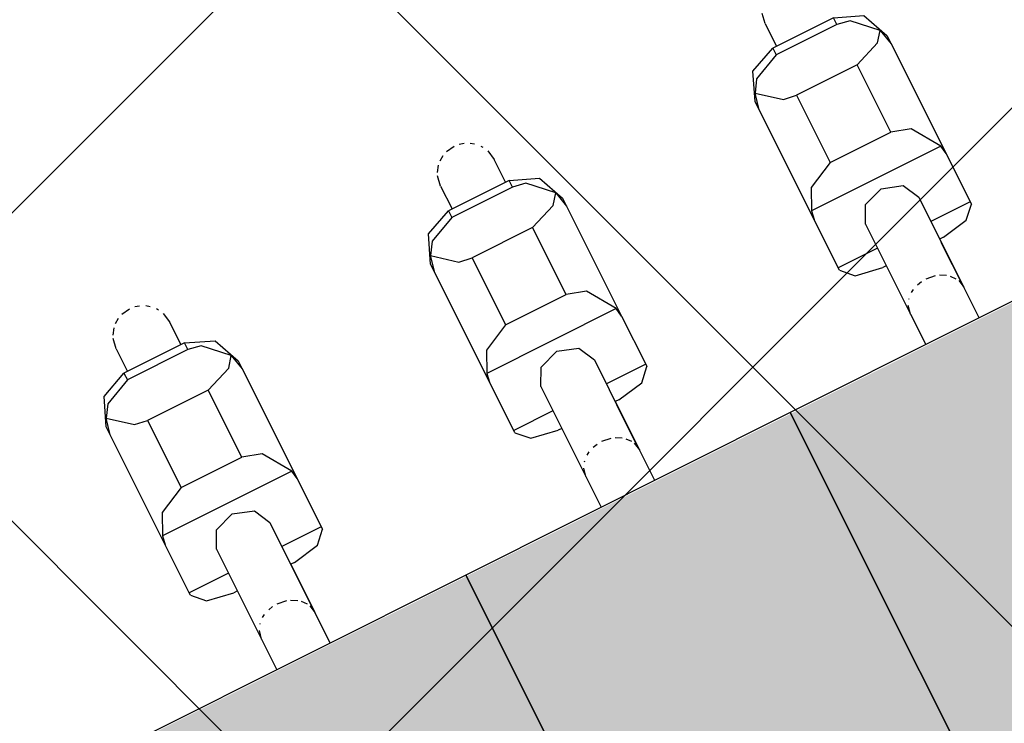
# Model space of a CAD drawing. Header units: metres. Extents: x 7472034 to 8439876, y 5890181 to 5961460.
# Tile 40 of 202: x 8439496.462 to 8439496.956, y 5890390.118 to 5890390.47. Entities that reach past the tile are written whole.
import ezdxf

# ---------------------------------------------------------------- set-up
doc = ezdxf.new("R2010")
doc.units = ezdxf.units.M
doc.header["$MEASUREMENT"] = 0
doc.linetypes.add('ACAD_ISO03W100', pattern=[30, 12, -18])
doc.layers.get('0').update_dxf_attribs({"linetype": 'CONTINUOUS', "lineweight": 5})
doc.layers.get('Defpoints').update_dxf_attribs({"linetype": 'CONTINUOUS'})
for name, color, linetype, lineweight in [('### Krawężnik', 6, 'CONTINUOUS', 35), ('_a_widok', 7, 'CONTINUOUS', 5), ('KOLOR-OBIEKT', 21, 'CONTINUOUS', 13), ('PALIWA', 1, 'CONTINUOUS', 20), ('T_strefa-8', 20, 'ACAD_ISO03W100', 50), ('ZAG-obrys 018 wymiary', 7, 'CONTINUOUS', 18), ('ZAG-OBRYS013', 7, 'CONTINUOUS', 13)]:
    doc.layers.add(name, color=color, linetype=linetype, lineweight=lineweight)
doc.layers.add('100_rzut_wym_wew', color=7, linetype='CONTINUOUS')
doc.layers.add('2D - Ogólne', color=7, linetype='CONTINUOUS')
doc.layers.add('_IS_NO', color=11, linetype='CONTINUOUS', lineweight=20, plot=False)
doc.styles.add('DIM', font='simplex.shx', dxfattribs={"width": 0.8})
doc.styles.add('RS', font='Romans.shx', dxfattribs={"width": 0.7})
doc.dimstyles.new('DIM-WEW_500', dxfattribs={"dimscale": 5, "dimtxt": 18, "dimasz": 10, "dimexe": 4, "dimexo": 8, "dimgap": 5, "dimtad": 1, "dimlfac": 0.01, "dimzin": 9, "dimdsep": 46, "dimtxsty": 'DIM', "dimblk": 'ARCHTICK', "dimcen": 5, "dimclrt": 112, "dimadec": 4, "dimazin": 2, "dimtfac": 4, "dimtmove": 0, "dimatfit": 3, "dimldrblk": 'ARCHTICK', "dimfxl": 0, "dimtolj": 1, "dimlwd": 13, "dimarcsym": 0})
pattern_1 = [(45, (967499.202946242, -71042.94610979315), (-0.2245064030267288, 0.2245064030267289), []), (135, (967499.202946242, -71042.94610979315), (-0.2245064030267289, -0.2245064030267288), [])]
pattern_2 = [(45, (967499.2092647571, -71042.97165620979), (-0.2245064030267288, 0.2245064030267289), []), (135, (967499.2092647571, -71042.97165620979), (-0.2245064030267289, -0.2245064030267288), [])]

# ---------------------------------------------------------------- blocks, each defined once
blk = doc.blocks.new('dystr.4.w')
for p, q in [((7365191.354606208, 6042786.236293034), (7365191.355967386, 6042786.236293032)), ((7365191.355967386, 6042786.214293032), (7365191.355967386, 6042786.236293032)), ((7365191.355967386, 6042786.236293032), (7365191.382999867, 6042786.236293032)), ((7365191.382999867, 6042786.236293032), (7365191.444543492, 6042786.236293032)), ((7365191.387510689, 6042786.163016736), (7365191.387510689, 6042786.235569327)), ((7365191.444543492, 6042786.236293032), (7365191.44910608, 6042786.236293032)), ((7365191.319030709, 6042786.214293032), (7365191.301847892, 6042786.214293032)), ((7365191.369483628, 6042786.214293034), (7365191.319030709, 6042786.214293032)), ((7365191.346051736, 6042786.214293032), (7365191.346051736, 6042786.216293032)), ((7365191.405042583, 6042786.216293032), (7365191.405042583, 6042786.18229303)), ((7365191.442639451, 6042786.216293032), (7365191.405042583, 6042786.216293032)), ((7365191.442639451, 6042786.182293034), (7365191.442639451, 6042786.216293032)), ((7365191.465323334, 6042786.182293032), (7365191.465323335, 6042786.216293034)), ((7365191.469070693, 6042786.216293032), (7365191.465323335, 6042786.216293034)), ((7365191.481815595, 6042786.214293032), (7365191.469070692, 6042786.214293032)), ((7365191.469070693, 6042786.182293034), (7365191.469070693, 6042786.216293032)), ((7365191.30184789, 6042786.184293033), (7365191.31903071, 6042786.184293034)), ((7365191.31903071, 6042786.184293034), (7365191.344171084, 6042786.184390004)), ((7365191.346051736, 6042786.184293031), (7365191.31903071, 6042786.184293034)), ((7365191.369483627, 6042786.184293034), (7365191.320010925, 6042786.184482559)), ((7365191.346051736, 6042786.182293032), (7365191.346051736, 6042786.184382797)), ((7365191.355967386, 6042786.162293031), (7365191.355967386, 6042786.184344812)), ((7365191.405042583, 6042786.18229303), (7365191.442639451, 6042786.182293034)), ((7365191.465323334, 6042786.182293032), (7365191.469070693, 6042786.182293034)), ((7365191.469070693, 6042786.184293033), (7365191.481815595, 6042786.184293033)), ((7365191.301847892, 6042786.168793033), (7365191.301847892, 6042786.168793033)), ((7365191.355967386, 6042786.162293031), (7365191.354606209, 6042786.162293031)), ((7365191.382999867, 6042786.162293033), (7365191.355967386, 6042786.162293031)), ((7365191.444543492, 6042786.162293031), (7365191.382999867, 6042786.162293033)), ((7365191.449106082, 6042786.162293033), (7365191.444543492, 6042786.162293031)), ((7365191.354606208, 6042786.054293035), (7365191.355967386, 6042786.054293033)), ((7365191.355967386, 6042786.032293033), (7365191.355967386, 6042786.054293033)), ((7365191.355967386, 6042786.054293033), (7365191.382999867, 6042786.054293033)), ((7365191.382999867, 6042786.054293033), (7365191.444543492, 6042786.054293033)), ((7365191.444543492, 6042786.054293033), (7365191.44910608, 6042786.054293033)), ((7365191.387510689, 6042785.981016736), (7365191.387510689, 6042786.053569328)), ((7365191.346051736, 6042786.032293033), (7365191.346051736, 6042786.034293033)), ((7365191.405042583, 6042786.034293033), (7365191.405042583, 6042786.000293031)), ((7365191.442639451, 6042786.034293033), (7365191.405042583, 6042786.034293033)), ((7365191.442639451, 6042786.000293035), (7365191.442639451, 6042786.034293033)), ((7365191.465323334, 6042786.000293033), (7365191.465323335, 6042786.034293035)), ((7365191.469070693, 6042786.034293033), (7365191.465323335, 6042786.034293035)), ((7365191.469070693, 6042786.000293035), (7365191.469070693, 6042786.034293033)), ((7365191.319030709, 6042786.032293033), (7365191.301847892, 6042786.032293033)), ((7365191.369483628, 6042786.032293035), (7365191.319030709, 6042786.032293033)), ((7365191.481815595, 6042786.032293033), (7365191.469070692, 6042786.032293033)), ((7365191.30184789, 6042786.002293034), (7365191.31903071, 6042786.002293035)), ((7365191.31903071, 6042786.002293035), (7365191.344171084, 6042786.002390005)), ((7365191.346051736, 6042786.002293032), (7365191.31903071, 6042786.002293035)), ((7365191.369483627, 6042786.002293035), (7365191.320010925, 6042786.00248256)), ((7365191.346051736, 6042786.000293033), (7365191.346051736, 6042786.002382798)), ((7365191.355967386, 6042785.980293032), (7365191.355967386, 6042786.002344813)), ((7365191.405042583, 6042786.000293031), (7365191.442639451, 6042786.000293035)), ((7365191.465323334, 6042786.000293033), (7365191.469070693, 6042786.000293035)), ((7365191.469070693, 6042786.002293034), (7365191.481815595, 6042786.002293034)), ((7365191.301847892, 6042785.986793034), (7365191.301847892, 6042785.986793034)), ((7365191.355967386, 6042785.980293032), (7365191.354606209, 6042785.980293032)), ((7365191.382999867, 6042785.980293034), (7365191.355967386, 6042785.980293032)), ((7365191.444543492, 6042785.980293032), (7365191.382999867, 6042785.980293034)), ((7365191.449106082, 6042785.980293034), (7365191.444543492, 6042785.980293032)), ((7365191.354606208, 6042785.872293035), (7365191.355967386, 6042785.872293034)), ((7365191.355967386, 6042785.850293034), (7365191.355967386, 6042785.872293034)), ((7365191.355967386, 6042785.872293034), (7365191.382999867, 6042785.872293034)), ((7365191.382999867, 6042785.872293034), (7365191.444543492, 6042785.872293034)), ((7365191.387510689, 6042785.799016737), (7365191.387510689, 6042785.871569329)), ((7365191.444543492, 6042785.872293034), (7365191.44910608, 6042785.872293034)), ((7365191.346051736, 6042785.850293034), (7365191.346051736, 6042785.852293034)), ((7365191.405042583, 6042785.852293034), (7365191.405042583, 6042785.818293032)), ((7365191.442639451, 6042785.852293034), (7365191.405042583, 6042785.852293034)), ((7365191.442639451, 6042785.818293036), (7365191.442639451, 6042785.852293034)), ((7365191.465323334, 6042785.818293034), (7365191.465323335, 6042785.852293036)), ((7365191.469070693, 6042785.852293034), (7365191.465323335, 6042785.852293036)), ((7365191.469070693, 6042785.818293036), (7365191.469070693, 6042785.852293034)), ((7365191.319030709, 6042785.850293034), (7365191.301847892, 6042785.850293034)), ((7365191.369483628, 6042785.850293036), (7365191.319030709, 6042785.850293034)), ((7365191.481815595, 6042785.850293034), (7365191.469070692, 6042785.850293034)), ((7365191.30184789, 6042785.820293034), (7365191.31903071, 6042785.820293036)), ((7365191.31903071, 6042785.820293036), (7365191.344171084, 6042785.820390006)), ((7365191.346051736, 6042785.820293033), (7365191.31903071, 6042785.820293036)), ((7365191.369483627, 6042785.820293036), (7365191.320010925, 6042785.82048256)), ((7365191.346051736, 6042785.818293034), (7365191.346051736, 6042785.820382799)), ((7365191.355967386, 6042785.798293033), (7365191.355967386, 6042785.820344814)), ((7365191.405042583, 6042785.818293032), (7365191.442639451, 6042785.818293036)), ((7365191.465323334, 6042785.818293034), (7365191.469070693, 6042785.818293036)), ((7365191.355967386, 6042785.798293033), (7365191.354606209, 6042785.798293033)), ((7365191.382999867, 6042785.798293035), (7365191.355967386, 6042785.798293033)), ((7365191.444543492, 6042785.798293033), (7365191.382999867, 6042785.798293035)), ((7365191.449106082, 6042785.798293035), (7365191.444543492, 6042785.798293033))]:
    blk.add_line(p, q)
at = {"ltscale": 0.1}
for points in [[(7365190.721847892, 6042786.108326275), (7365191.301847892, 6042786.108326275), (7365191.301847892, 6042786.290326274), (7365190.721847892, 6042786.290326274)], [(7365190.721847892, 6042785.926326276), (7365191.301847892, 6042785.926326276), (7365191.301847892, 6042786.108326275), (7365190.721847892, 6042786.108326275)], [(7365190.721847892, 6042785.744326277), (7365191.301847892, 6042785.744326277), (7365191.301847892, 6042785.926326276), (7365190.721847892, 6042785.926326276)]]:
    blk.add_lwpolyline(points, close=True, dxfattribs=at)
for points in [[(7365191.354606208, 6042786.236293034), (7365191.348557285, 6042786.230435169), (7365191.346051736, 6042786.216293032)], [(7365191.387510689, 6042786.235569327), (7365191.382999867, 6042786.236293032)], [(7365191.405042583, 6042786.216293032), (7365191.398041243, 6042786.230435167), (7365191.387510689, 6042786.235569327)], [(7365191.452956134, 6042786.234400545), (7365191.443707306, 6042786.223092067), (7365191.442639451, 6042786.216293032)], [(7365191.444543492, 6042786.236293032), (7365191.452956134, 6042786.234400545)], [(7365191.44910608, 6042786.236293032), (7365191.463223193, 6042786.230435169), (7365191.469070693, 6042786.216293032), (7365191.469070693, 6042786.216293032)], [(7365191.465323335, 6042786.216293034), (7365191.459027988, 6042786.230435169), (7365191.452956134, 6042786.234400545)], [(7365191.319030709, 6042786.214293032), (7365191.323349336, 6042786.213336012)], [(7365191.369483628, 6042786.214293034), (7365191.378172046, 6042786.209899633), (7365191.381770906, 6042786.199293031), (7365191.378172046, 6042786.18868643), (7365191.369483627, 6042786.184293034)], [(7365191.481815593, 6042786.214293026), (7365191.487077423, 6042786.213336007)], [(7365191.481815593, 6042786.214293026), (7365191.487077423, 6042786.213336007)], [(7365191.481815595, 6042786.214293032), (7365191.487077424, 6042786.213336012)], [(7365191.488605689, 6042786.212661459), (7365191.491718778, 6042786.21054224)], [(7365191.326014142, 6042786.211634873), (7365191.326326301, 6042786.21136276)], [(7365191.328435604, 6042786.208946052), (7365191.329381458, 6042786.207375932)], [(7365191.493352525, 6042786.20885235), (7365191.495039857, 6042786.206324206)], [(7365191.330554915, 6042786.204496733), (7365191.331113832, 6042786.202016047)], [(7365191.496040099, 6042786.203970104), (7365191.496786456, 6042786.199293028)], [(7365191.331317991, 6042786.199293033), (7365191.330635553, 6042786.19436363)], [(7365191.329981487, 6042786.19248972), (7365191.328245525, 6042786.189370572)], [(7365191.496518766, 6042786.196469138), (7365191.495858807, 6042786.194094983)], [(7365191.32708857, 6042786.187968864), (7365191.324639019, 6042786.185946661)], [(7365191.490779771, 6042786.18727927), (7365191.489809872, 6042786.186610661)], [(7365191.494532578, 6042786.191377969), (7365191.493220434, 6042786.189575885)], [(7365191.323142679, 6042786.185157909), (7365191.31903071, 6042786.184293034)], [(7365191.346051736, 6042786.182293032), (7365191.348557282, 6042786.168150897), (7365191.354606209, 6042786.162293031)], [(7365191.387510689, 6042786.163016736), (7365191.401935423, 6042786.172432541), (7365191.405042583, 6042786.182293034)], [(7365191.442639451, 6042786.182293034), (7365191.447891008, 6042786.168150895), (7365191.452956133, 6042786.164185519)], [(7365191.469070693, 6042786.182293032), (7365191.463223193, 6042786.168150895), (7365191.449106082, 6042786.162293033)], [(7365191.452956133, 6042786.164185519), (7365191.464043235, 6042786.175494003), (7365191.465323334, 6042786.182293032)], [(7365191.487077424, 6042786.185250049), (7365191.481815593, 6042786.184293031)], [(7365191.487077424, 6042786.185250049), (7365191.481815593, 6042786.184293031)], [(7365191.487077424, 6042786.185250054), (7365191.481815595, 6042786.184293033)], [(7365191.382999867, 6042786.162293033), (7365191.387510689, 6042786.163016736)], [(7365191.452956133, 6042786.164185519), (7365191.444543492, 6042786.162293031)], [(7365191.354606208, 6042786.054293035), (7365191.348557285, 6042786.04843517), (7365191.346051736, 6042786.034293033)], [(7365191.387510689, 6042786.053569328), (7365191.382999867, 6042786.054293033)], [(7365191.444543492, 6042786.054293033), (7365191.452956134, 6042786.052400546)], [(7365191.44910608, 6042786.054293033), (7365191.463223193, 6042786.04843517), (7365191.469070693, 6042786.034293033), (7365191.469070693, 6042786.034293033)], [(7365191.405042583, 6042786.034293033), (7365191.398041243, 6042786.048435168), (7365191.387510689, 6042786.053569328)], [(7365191.452956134, 6042786.052400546), (7365191.443707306, 6042786.041092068), (7365191.442639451, 6042786.034293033)], [(7365191.465323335, 6042786.034293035), (7365191.459027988, 6042786.04843517), (7365191.452956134, 6042786.052400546)], [(7365191.319030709, 6042786.032293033), (7365191.323349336, 6042786.031336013)], [(7365191.326014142, 6042786.029634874), (7365191.326326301, 6042786.02936276)], [(7365191.369483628, 6042786.032293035), (7365191.378172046, 6042786.027899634), (7365191.381770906, 6042786.017293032), (7365191.378172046, 6042786.00668643), (7365191.369483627, 6042786.002293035)], [(7365191.481815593, 6042786.032293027), (7365191.487077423, 6042786.031336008)], [(7365191.481815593, 6042786.032293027), (7365191.487077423, 6042786.031336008)], [(7365191.481815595, 6042786.032293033), (7365191.487077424, 6042786.031336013)], [(7365191.488605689, 6042786.03066146), (7365191.491718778, 6042786.028542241)], [(7365191.328435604, 6042786.026946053), (7365191.329381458, 6042786.025375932)], [(7365191.493352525, 6042786.026852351), (7365191.495039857, 6042786.024324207)], [(7365191.330554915, 6042786.022496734), (7365191.331113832, 6042786.020016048)], [(7365191.496040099, 6042786.021970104), (7365191.496786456, 6042786.017293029)], [(7365191.331317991, 6042786.017293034), (7365191.330635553, 6042786.012363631)], [(7365191.496518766, 6042786.014469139), (7365191.495858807, 6042786.012094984)], [(7365191.329981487, 6042786.010489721), (7365191.328245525, 6042786.007370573)], [(7365191.494532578, 6042786.009377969), (7365191.493220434, 6042786.007575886)], [(7365191.32708857, 6042786.005968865), (7365191.324639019, 6042786.003946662)], [(7365191.490779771, 6042786.005279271), (7365191.489809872, 6042786.004610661)], [(7365191.323142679, 6042786.00315791), (7365191.31903071, 6042786.002293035)], [(7365191.346051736, 6042786.000293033), (7365191.348557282, 6042785.986150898), (7365191.354606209, 6042785.980293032)], [(7365191.387510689, 6042785.981016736), (7365191.401935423, 6042785.990432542), (7365191.405042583, 6042786.000293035)], [(7365191.442639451, 6042786.000293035), (7365191.447891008, 6042785.986150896), (7365191.452956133, 6042785.98218552)], [(7365191.469070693, 6042786.000293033), (7365191.463223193, 6042785.986150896), (7365191.449106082, 6042785.980293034)], [(7365191.452956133, 6042785.98218552), (7365191.464043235, 6042785.993494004), (7365191.465323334, 6042786.000293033)], [(7365191.487077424, 6042786.003250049), (7365191.481815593, 6042786.002293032)], [(7365191.487077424, 6042786.003250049), (7365191.481815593, 6042786.002293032)], [(7365191.487077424, 6042786.003250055), (7365191.481815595, 6042786.002293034)], [(7365191.382999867, 6042785.980293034), (7365191.387510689, 6042785.981016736)], [(7365191.452956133, 6042785.98218552), (7365191.444543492, 6042785.980293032)], [(7365191.354606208, 6042785.872293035), (7365191.348557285, 6042785.866435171), (7365191.346051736, 6042785.852293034)], [(7365191.387510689, 6042785.871569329), (7365191.382999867, 6042785.872293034)], [(7365191.405042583, 6042785.852293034), (7365191.398041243, 6042785.866435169), (7365191.387510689, 6042785.871569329)], [(7365191.444543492, 6042785.872293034), (7365191.452956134, 6042785.870400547)], [(7365191.44910608, 6042785.872293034), (7365191.463223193, 6042785.866435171), (7365191.469070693, 6042785.852293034), (7365191.469070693, 6042785.852293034)], [(7365191.452956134, 6042785.870400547), (7365191.443707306, 6042785.859092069), (7365191.442639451, 6042785.852293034)], [(7365191.465323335, 6042785.852293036), (7365191.459027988, 6042785.866435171), (7365191.452956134, 6042785.870400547)], [(7365191.319030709, 6042785.850293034), (7365191.323349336, 6042785.849336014)], [(7365191.326014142, 6042785.847634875), (7365191.326326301, 6042785.847362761)], [(7365191.369483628, 6042785.850293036), (7365191.378172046, 6042785.845899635), (7365191.381770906, 6042785.835293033), (7365191.378172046, 6042785.824686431), (7365191.369483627, 6042785.820293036)], [(7365191.481815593, 6042785.850293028), (7365191.487077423, 6042785.849336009)], [(7365191.481815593, 6042785.850293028), (7365191.487077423, 6042785.849336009)], [(7365191.481815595, 6042785.850293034), (7365191.487077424, 6042785.849336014)], [(7365191.328435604, 6042785.844946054), (7365191.329381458, 6042785.843375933)], [(7365191.330554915, 6042785.840496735), (7365191.331113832, 6042785.838016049)], [(7365191.331317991, 6042785.835293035), (7365191.330635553, 6042785.830363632)], [(7365191.329981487, 6042785.828489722), (7365191.328245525, 6042785.825370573)], [(7365191.32708857, 6042785.823968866), (7365191.324639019, 6042785.821946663)], [(7365191.323142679, 6042785.821157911), (7365191.31903071, 6042785.820293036)], [(7365191.346051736, 6042785.818293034), (7365191.348557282, 6042785.804150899), (7365191.354606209, 6042785.798293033)], [(7365191.387510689, 6042785.799016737), (7365191.401935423, 6042785.808432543), (7365191.405042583, 6042785.818293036)], [(7365191.442639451, 6042785.818293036), (7365191.447891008, 6042785.804150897), (7365191.452956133, 6042785.800185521)], [(7365191.469070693, 6042785.818293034), (7365191.463223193, 6042785.804150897), (7365191.449106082, 6042785.798293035)], [(7365191.452956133, 6042785.800185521), (7365191.464043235, 6042785.811494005), (7365191.465323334, 6042785.818293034)], [(7365191.382999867, 6042785.798293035), (7365191.387510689, 6042785.799016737)], [(7365191.452956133, 6042785.800185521), (7365191.444543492, 6042785.798293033)]]:
    blk.add_lwpolyline(points)
blk = doc.blocks.new('A$C7D7B3C0A')
at = {"layer": '2D - Ogólne', "lineweight": 25}
blk.add_arc((3.600059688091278, 2.299999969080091), 0.7999999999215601, 180.0000000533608, 5.336085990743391e-08, dxfattribs=at)
blk.add_arc((3.600059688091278, 2.299999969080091), 0.7999999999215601, 180.0000000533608, 5.336085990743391e-08, dxfattribs=at)
blk.add_arc((3.600059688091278, 2.299999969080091), 0.7999999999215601, 180.0000000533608, 5.336085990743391e-08, dxfattribs=at)
blk.add_arc((3.600059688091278, 2.299999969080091), 0.7999999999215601, 180.0000000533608, 5.336085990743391e-08, dxfattribs=at)
blk.add_arc((3.600059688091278, 2.299999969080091), 0.7999999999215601, 180.0000000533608, 5.336085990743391e-08, dxfattribs=at)
blk.add_arc((3.600059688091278, 2.299999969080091), 0.7999999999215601, 180.0000000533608, 5.336085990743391e-08, dxfattribs=at)
blk.add_arc((3.600059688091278, 2.299999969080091), 0.7999999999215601, 180.0000000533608, 5.336085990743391e-08, dxfattribs=at)
blk.add_arc((3.600059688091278, 2.299999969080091), 0.7999999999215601, 180.0000000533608, 5.336085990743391e-08, dxfattribs=at)
blk.add_arc((3.600059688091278, 2.299999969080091), 0.7999999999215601, 180.0000000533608, 5.336085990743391e-08, dxfattribs=at)
blk.add_arc((3.600059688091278, 2.299999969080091), 0.7999999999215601, 180.0000000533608, 5.336085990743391e-08, dxfattribs=at)
blk.add_arc((3.600059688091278, 2.299999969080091), 0.7999999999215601, 180.0000000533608, 5.336085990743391e-08, dxfattribs=at)
at = {"layer": '2D - Ogólne', "lineweight": 5, "rotation": 180.0000000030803}
blk.add_blockref('dystr.4.w', (7365194.611523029, 6042788.807193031), dxfattribs=at)
blk = doc.blocks.new('_Oblique')
at = {"color": 0, "linetype": 'ByBlock', "lineweight": -2}
blk.add_line((-0.5, -0.5), (0.5, 0.5), dxfattribs=at)
blk = doc.blocks.new('*D88')
at = {"layer": 'Defpoints', "color": 0, "linetype": 'Continuous', "lineweight": 60}
for p in [(8439503.070368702, 5890393.075582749), (8439494.803817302, 5890391.266461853), (8439495.73632797, 5890389.403839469)]:
    blk.add_point(p, dxfattribs=at)
at = {"layer": 'ZAG-obrys 018 wymiary', "color": 0, "linetype": 'Continuous', "lineweight": -2}
for p, q in [((8439502.712229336, 5890393.790940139), (8439501.95878835, 5890395.295883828)), ((8439495.378188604, 5890390.119196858), (8439494.624747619, 5890391.624140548))]:
    blk.add_line(p, q, dxfattribs=at)
at = {"layer": 'ZAG-obrys 018 wymiary', "color": 0, "linetype": 'Continuous', "lineweight": 13}
blk.add_line((8439502.137858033, 5890394.938205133), (8439494.803817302, 5890391.266461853), dxfattribs=at)
at = {"layer": 'ZAG-obrys 018 wymiary', "color": 0, "linetype": 'Continuous', "lineweight": 13, "xscale": 0.3, "yscale": 0.3, "zscale": 0.3}
for p, rotation in [((8439502.137858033, 5890394.938205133), 26.59456106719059), ((8439494.803817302, 5890391.266461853), 206.5945610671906)]:
    blk.add_blockref('_Oblique', p, dxfattribs=dict(at, rotation=rotation))
at = {"layer": 'ZAG-obrys 018 wymiary', "color": 112, "linetype": 'Continuous', "lineweight": 25, "insert": (8439498.202233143, 5890393.638851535), "char_height": 0.8, "attachment_point": 5, "rotation": 26.594561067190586, "style": 'RS'}
blk.add_mtext('\\A1;8.2', dxfattribs=at)
blk = doc.blocks.new('_ArchTick')
at = {"layer": '100_rzut_wym_wew', "color": 0, "linetype": 'Continuous', "const_width": 0.15}
blk.add_lwpolyline([(-0.5, -0.5), (0.5, 0.5)], dxfattribs=at)
blk = doc.blocks.new('*D132')
at = {"layer": 'Defpoints', "color": 0, "linetype": 'Continuous', "lineweight": 60}
for p in [(8439490.081045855, 5890411.33265816), (8439490.081045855, 5890411.33265816), (8439503.593241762, 5890384.547616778)]:
    blk.add_point(p, dxfattribs=at)
at = {"layer": 'ZAG-obrys 018 wymiary', "color": 0, "linetype": 'Continuous', "lineweight": -2}
for p, q in [((8439490.081045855, 5890411.33265816), (8439490.438176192, 5890411.512818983)), ((8439503.593241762, 5890384.547616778), (8439503.9503721, 5890384.727777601))]:
    blk.add_line(p, q, dxfattribs=at)
at = {"layer": 'ZAG-obrys 018 wymiary', "color": 0, "linetype": 'Continuous', "lineweight": 13}
blk.add_line((8439503.593241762, 5890384.547616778), (8439490.081045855, 5890411.33265816), dxfattribs=at)
at = {"layer": 'ZAG-obrys 018 wymiary', "color": 0, "linetype": 'Continuous', "lineweight": 13, "xscale": 0.3, "yscale": 0.3, "zscale": 0.3}
for p, rotation in [((8439490.081045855, 5890411.33265816), 116.7694823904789), ((8439503.593241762, 5890384.547616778), 296.7694823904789)]:
    blk.add_blockref('_Oblique', p, dxfattribs=dict(at, rotation=rotation))
at = {"layer": 'ZAG-obrys 018 wymiary', "color": 112, "linetype": 'Continuous', "lineweight": 25, "insert": (8439496.348970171, 5890400.239980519), "char_height": 0.8, "attachment_point": 5, "rotation": 296.7694823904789, "style": 'RS'}
blk.add_mtext('\\A1;30', dxfattribs=at)
blk = doc.blocks.new('*D144')
at = {"layer": 'Defpoints', "color": 0, "linetype": 'Continuous', "lineweight": 60}
for p in [(8439499.048492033, 5890390.910444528), (8439493.19273551, 5890368.256074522), (8439494.279393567, 5890367.975192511)]:
    blk.add_point(p, dxfattribs=at)
at = {"layer": 'ZAG-obrys 018 wymiary', "color": 0, "linetype": 'Continuous', "lineweight": -2}
for p, q in [((8439499.823035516, 5890390.71023865), (8439500.522421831, 5890390.529459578)), ((8439493.967278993, 5890368.055868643), (8439494.666665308, 5890367.875089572))]:
    blk.add_line(p, q, dxfattribs=at)
at = {"layer": 'ZAG-obrys 018 wymiary', "color": 0, "linetype": 'Continuous', "lineweight": 13}
blk.add_line((8439500.13515009, 5890390.629562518), (8439494.279393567, 5890367.975192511), dxfattribs=at)
at = {"layer": 'ZAG-obrys 018 wymiary', "color": 0, "linetype": 'Continuous', "lineweight": 13, "xscale": 0.3, "yscale": 0.3, "zscale": 0.3}
for p, rotation in [((8439500.13515009, 5890390.629562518), 75.5072587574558), ((8439494.279393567, 5890367.975192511), 255.5072587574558)]:
    blk.add_blockref('_Oblique', p, dxfattribs=dict(at, rotation=rotation))
at = {"layer": 'ZAG-obrys 018 wymiary', "color": 112, "linetype": 'Continuous', "lineweight": 25, "insert": (8439497.511322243, 5890382.876199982), "char_height": 0.8, "attachment_point": 5, "rotation": 75.5072587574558, "style": 'RS'}
blk.add_mtext('\\A1;23.4', dxfattribs=at)
blk = doc.blocks.new('_Open30')
at = {"color": 0, "linetype": 'ByBlock', "lineweight": -2}
for p, q in [((-1, 0.26794919), (0, 0)), ((0, 0), (-1, -0.26794919)), ((0, 0), (-1, 0))]:
    blk.add_line(p, q, dxfattribs=at)
blk = doc.blocks.new('*D150')
at = {"layer": 'Defpoints', "color": 0, "linetype": 'Continuous', "lineweight": 60}
for p in [(8439495.295166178, 5890413.452423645), (8439503.9503721, 5890384.727777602)]:
    blk.add_point(p, dxfattribs=at)
at = {"layer": 'ZAG-obrys 018 wymiary', "color": 0, "linetype": 'Continuous', "lineweight": 13}
blk.add_line((8439496.232624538, 5890410.341214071), (8439495.381717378, 5890413.165180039), dxfattribs=at)
at = {"layer": 'ZAG-obrys 018 wymiary', "color": 0, "linetype": 'Continuous', "lineweight": 13, "xscale": 0.3, "yscale": 0.3, "zscale": 0.3, "rotation": 106.7684137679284}
blk.add_blockref('_Open30', (8439495.295166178, 5890413.452423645), dxfattribs=at)
at = {"layer": 'ZAG-obrys 018 wymiary', "color": 112, "linetype": 'Continuous', "lineweight": 25, "insert": (8439496.541688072, 5890411.395196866), "char_height": 0.8, "attachment_point": 5, "rotation": 286.7684137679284, "style": 'RS'}
blk.add_mtext('\\A1;R30', dxfattribs=at)
blk = doc.blocks.new('A$C1D2679FE')
at = {"layer": 'KOLOR-OBIEKT', "lineweight": 9, "ltscale": 200}
h = blk.add_hatch(dxfattribs=at)
h.set_pattern_fill('ANSI37', color=253, scale=0.1, angle=16)
h.set_pattern_definition([(61, (-7471780.020262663, -5961378.212846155), (-0.2776917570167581, 0.153927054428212), []), (151, (-7471780.020262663, -5961378.212846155), (-0.153927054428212, -0.2776917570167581), [])])
edge = h.paths.add_edge_path()
edge.add_line((196.975401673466, 33.54016214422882), (192.3495923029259, 34.13512154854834))
edge.add_line((192.3495923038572, 34.13512154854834), (187.7176397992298, 34.7308710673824))
edge.add_line((187.7176398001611, 34.7308710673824), (178.5077782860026, 36.15998750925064))
edge.add_line((178.5077782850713, 36.15998750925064), (176.6601969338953, 36.5026140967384))
edge.add_arc((181.3685569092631, 38.18527459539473), 5.000000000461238, 199.6657310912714, 261.1796204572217)
edge.add_line((180.6018702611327, 33.24440507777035), (187.358021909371, 32.19603671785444))
edge.add_line((187.3580219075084, 32.19603671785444), (192.0230219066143, 31.59603671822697))
edge.add_line((192.0230219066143, 31.59603671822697), (196.6880219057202, 30.9960367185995))
edge.add_line((196.6880219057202, 30.9960367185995), (201.9780219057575, 30.48103671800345))
edge.add_line((201.9780219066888, 30.48103671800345), (207.2680219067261, 29.96603671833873))
edge.add_line((207.2680219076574, 29.96603671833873), (216.468021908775, 29.35603671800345))
edge.add_line((216.4680219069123, 29.35603671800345), (221.8830219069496, 29.11103671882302))
edge.add_line((221.8830219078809, 29.11103671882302), (227.2980219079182, 28.86603671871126))
edge.add_line((227.2980219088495, 28.86603671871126), (233.718021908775, 28.60103671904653))
edge.add_line((233.7180219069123, 28.60103671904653), (240.1380219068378, 28.33603671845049))
edge.add_line((240.1380219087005, 28.33603671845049), (245.3280219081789, 28.076036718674))
edge.add_line((245.3280219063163, 28.076036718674), (246.1380219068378, 28.00603671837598))
edge.add_line((246.1380219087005, 28.00603671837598), (248.4280219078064, 27.98603671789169))
edge.add_line((248.4280219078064, 27.98603671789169), (251.4080219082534, 28.33603671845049))
edge.add_line((251.4080219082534, 28.33603671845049), (255.3380219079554, 29.13603671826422))
edge.add_line((255.3380219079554, 29.13603671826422), (258.1480219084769, 30.35603671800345))
edge.add_line((258.1480219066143, 30.35603671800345), (260.6280219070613, 32.076036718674))
edge.add_line((260.6280219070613, 32.076036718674), (262.7080219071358, 34.29603671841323))
edge.add_line((262.7080219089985, 34.29603671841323), (264.3880219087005, 36.826036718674))
edge.add_line((264.3880219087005, 36.826036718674), (265.608021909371, 39.59603671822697))
edge.add_line((265.6080219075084, 39.59603671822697), (266.4080219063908, 42.53603671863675))
edge.add_line((266.4080219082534, 42.53603671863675), (266.6380219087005, 45.60603671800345))
edge.add_line((266.6380219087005, 45.60603671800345), (266.3380219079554, 48.59603671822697))
edge.add_line((266.3380219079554, 48.59603671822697), (265.628021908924, 51.53603671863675))
edge.add_line((265.6280219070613, 51.53603671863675), (264.5280219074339, 54.28603671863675))
edge.add_line((264.5280219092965, 54.28603671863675), (263.3880219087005, 57.11603671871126))
edge.add_line((263.3880219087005, 57.11603671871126), (262.5430219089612, 59.47103671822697))
edge.add_line((262.5430219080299, 59.47103671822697), (261.6980219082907, 61.826036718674))
edge.add_line((261.6980219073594, 61.826036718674), (260.5980219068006, 65.15103671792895))
edge.add_line((260.5980219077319, 65.15103671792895), (259.4980219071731, 68.47603671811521))
edge.add_line((259.4980219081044, 68.47603671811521), (257.3916487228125, 67.77919145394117))
edge.add_line((257.3916487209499, 67.77919145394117), (258.1675714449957, 64.34697791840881))
edge.add_line((258.167571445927, 64.34697791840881), (259.2776264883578, 60.99158426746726))
edge.add_line((259.2776264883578, 60.99158426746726), (260.1334384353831, 58.60645156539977))
edge.add_line((260.1334384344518, 58.60645156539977), (260.9950570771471, 56.20513570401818))
edge.add_line((260.9950570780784, 56.20513570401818), (262.1522789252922, 53.33238322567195))
edge.add_line((262.1522789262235, 53.33238322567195), (263.1827648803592, 50.75616833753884))
edge.add_line((263.1827648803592, 50.75616833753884), (263.8083402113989, 48.16575780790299))
edge.add_line((263.8083402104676, 48.16575780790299), (264.0684198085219, 45.57363114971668))
edge.add_line((264.0684198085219, 45.57363114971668), (263.8734869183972, 42.97170083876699))
edge.add_line((263.8734869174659, 42.97170083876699), (263.1880731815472, 40.45280535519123))
edge.add_line((263.1880731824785, 40.45280535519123), (262.1337886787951, 38.05906103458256))
edge.add_line((262.1337886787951, 38.05906103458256), (260.6936748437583, 35.89031817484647))
edge.add_line((260.6936748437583, 35.89031817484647), (258.9457271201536, 34.02472012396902))
edge.add_line((258.9457271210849, 34.02472012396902), (256.8967191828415, 32.60363397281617))
edge.add_line((256.8967191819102, 32.60363397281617), (254.5645412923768, 31.59108698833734))
edge.add_line((254.5645412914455, 31.59108698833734), (251.0026761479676, 30.86602538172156))
edge.add_line((251.0026761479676, 30.86602538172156), (248.2893446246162, 30.54734550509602))
edge.add_line((248.2893446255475, 30.54734550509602), (246.2595893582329, 30.56507262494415))
edge.add_line((246.2595893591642, 30.56507262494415), (245.5023283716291, 30.63051493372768))
edge.add_line((245.5023283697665, 30.63051493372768), (240.2548571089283, 30.89339403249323))
edge.add_line((240.2548571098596, 30.89339403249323), (233.8236017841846, 31.1588586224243))
edge.add_line((233.8236017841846, 31.1588586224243), (227.4086662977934, 31.42364957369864))
edge.add_line((227.4086662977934, 31.42364957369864), (221.9987299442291, 31.66842047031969))
edge.add_line((221.9987299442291, 31.66842047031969), (217.4544723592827, 31.90290945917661))
edge.add_line((217.4544723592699, 31.90290945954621), (217.0910134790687, 31.92589690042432))
edge.add_line((217.0910134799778, 31.92589689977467), (214.8768218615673, 32.06593639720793))
edge.add_line((214.876821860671, 32.06593639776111), (207.0033997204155, 32.56390146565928))
edge.add_line((207.0033997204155, 32.56390146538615), (202.2260741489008, 33.02899081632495))
edge.add_line((202.2260741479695, 33.02899081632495), (196.975401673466, 33.54016214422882))
blk = doc.blocks.new('A$C2C426404')
at = {"layer": '_IS_NO'}
for points, knots in [([(50.6228041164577, 30.56321178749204, 1.829566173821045e-06), (53.11749188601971, 30.21319374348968), (56.38514522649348, 30.67444155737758), (60.99540497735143, 30.04553546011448), (68.19327101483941, 22.54355850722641, -2.469325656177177e-08), (70.8769634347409, 19.46133922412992, 5.150448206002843e-09), (74.71212187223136, 14.31917844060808, -1.219795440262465e-09), (78.88802252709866, 13.86142715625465), (82.75564656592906, 12.70757211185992)], [0, 0, 0, 0, 7.578698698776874, 9.67195365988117, 16.27655537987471, 24.33370670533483, 30.35915105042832, 36.79354326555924, 36.79354326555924, 36.79354326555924, 36.79354326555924]), ([(34.69758252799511, 26.62029764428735, 1.829566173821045e-06), (40.87218305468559, 26.41112569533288, 1.667744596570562e-06), (49.61345895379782, 24.40192037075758), (56.18036241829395, 20.44034491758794, -1.622211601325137e-07), (58.82988067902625, 19.20467422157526, -1.627363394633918e-07), (59.09417402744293, 19.08442812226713, -1.62117903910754e-07)], [0, 0, 0, 0, 10.98030812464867, 19.58301366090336, 20.55410556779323, 20.55410556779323, 20.55410556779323, 20.55410556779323])]:
    blk.add_open_spline(points, degree=3, knots=knots, dxfattribs=at)
at = {"layer": '_IS_NO', "ltscale": 0.1}
blk.add_open_spline([(55.69703794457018, 26.44192530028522, 8.07171421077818e-08), (60.47702913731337, 24.37489471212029, 4.118097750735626e-07), (65.41527824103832, 21.38608461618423, 8.932878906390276e-07), (68.42167646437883, 18.98607052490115, -1.681326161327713e-07), (71.60992970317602, 12.73766223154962), (75.29265419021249, 11.98629271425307, 1.662301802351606e-08), (79.75433884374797, 11.20084950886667)], degree=3, knots=[13.0881689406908, 13.0881689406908, 13.0881689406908, 13.0881689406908, 21.71831455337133, 28.5577747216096, 34.1003045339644, 40.71973107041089, 40.71973107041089, 40.71973107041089, 40.71973107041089], dxfattribs=at)

msp = doc.modelspace()

# ---------------------------------------------------------------- hatches: boundary and pattern name
at = {"layer": 'KOLOR-OBIEKT', "lineweight": 9}
h = msp.add_hatch(dxfattribs=at)
h.set_pattern_fill('ANSI37', color=73, scale=0.1)
h.set_pattern_definition(pattern_2)
edge = h.paths.add_edge_path()
edge.add_arc((8439443.60123986, 5890379.17988472), 6.652831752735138, 296.7043321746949, 335.0331150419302)
edge.add_arc((8439476.194075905, 5890367.917634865), 27.87464989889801, 155.1393615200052, 162.3446315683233, ccw=False)
edge.add_arc((8439457.399943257, 5890376.211109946), 7.345078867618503, 127.98309878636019, 152.2023641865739, ccw=False)
edge.add_arc((8439457.741930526, 5890376.488713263), 7.349948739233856, 107.1989600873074, 131.4182254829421, ccw=False)
edge.add_line((8439455.568618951, 5890383.509999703), (8439473.898437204, 5890392.710084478))
edge.add_arc((8439481.742870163, 5890376.384611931), 18.11232128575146, 99.26977735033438, 115.6644084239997, ccw=False)
edge.add_line((8439478.825278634, 5890394.260401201), (8439481.377171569, 5890394.321440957))
edge.add_arc((8439482.909595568, 5890377.390082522), 17.00056533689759, 88.22393661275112, 95.17163768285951, ccw=False)
edge.add_arc((8439482.561499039, 5890405.235869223), 10.88860248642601, 274.6092070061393, 298.9976789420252)
edge.add_arc((8443006.923870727, 5883371.657126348), 7856.29059094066, 116.59181359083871, 116.61107962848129, ccw=False)
edge.add_arc((8439465.895823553, 5890431.340313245), 42.15757971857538, 305.2087751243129, 306.7865132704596)
edge.add_arc((8439488.80074795, 5890400.283338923), 3.577668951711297, 310.8590814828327, 340.7280968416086)
edge.add_line((8439492.177934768, 5890399.102523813), (8439493.275267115, 5890403.980640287))
edge.add_line((8439493.275267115, 5890403.980640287), (8439502.266345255, 5890408.28072203))
edge.add_line((8439502.266345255, 5890408.28072203), (8439504.844191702, 5890407.694009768))
edge.add_line((8439504.844191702, 5890407.694009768), (8439506.125281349, 5890405.329609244))
edge.add_arc((8439507.019670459, 5890405.776898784), 0.9999999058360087, 206.5699188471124, 283.6833393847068)
edge.add_line((8439507.256226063, 5890404.805280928), (8439511.624560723, 5890406.970734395))
edge.add_line((8439511.624560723, 5890406.970734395), (8439511.39896348, 5890407.420225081))
edge.add_line((8439511.39896348, 5890407.420225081), (8439510.561982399, 5890407.017405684))
edge.add_line((8439510.561982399, 5890407.017405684), (8439509.330427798, 5890409.481424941))
edge.add_line((8439509.330427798, 5890409.481424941), (8439512.635426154, 5890411.138401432))
edge.add_line((8439512.635426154, 5890411.138401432), (8439512.638568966, 5890411.136467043))
edge.add_line((8439512.638568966, 5890411.136467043), (8439515.998443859, 5890412.829496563))
edge.add_line((8439515.998443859, 5890412.829496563), (8439517.239018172, 5890410.325621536))
edge.add_line((8439517.239018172, 5890410.325621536), (8439513.919446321, 5890408.633274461))
edge.add_line((8439513.919446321, 5890408.633274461), (8439514.091312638, 5890408.235941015))
edge.add_line((8439514.091312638, 5890408.235941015), (8439518.839102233, 5890410.604261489))
edge.add_line((8439518.839102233, 5890410.604261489), (8439518.585943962, 5890412.843737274))
edge.add_line((8439518.585943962, 5890412.843737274), (8439518.274555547, 5890413.628049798))
edge.add_line((8439518.274555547, 5890413.628049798), (8439517.839658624, 5890414.494365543))
edge.add_line((8439517.839658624, 5890414.494365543), (8439524.310164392, 5890417.742607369))
edge.add_line((8439524.310164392, 5890417.742607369), (8439525.122207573, 5890416.124990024))
edge.add_line((8439525.122207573, 5890416.124990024), (8439526.840645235, 5890414.670893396))
edge.add_line((8439526.840645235, 5890414.670893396), (8439527.244697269, 5890414.489695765))
edge.add_arc((8439552.769967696, 5890317.570311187), 100.2242811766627, 102.79246926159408, 104.75471345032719, ccw=False)
edge.add_arc((8439529.321881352, 5890420.105147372), 4.960037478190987, 284.6730648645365, 320.3902958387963)
edge.add_arc((8435016.013859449, 5889290.11735932), 4655.555010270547, 14.00691021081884, 14.04831962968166)
edge.add_line((8439532.327549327, 5890420.207226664), (8439525.877549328, 5890423.127226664))
edge.add_line((8439525.877549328, 5890423.127226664), (8439431.028022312, 5890376.803268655))
edge.add_line((8439431.028022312, 5890376.803268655), (8439435.479127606, 5890375.417226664))
edge.add_line((8439435.479127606, 5890375.417226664), (8439446.590932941, 5890373.236661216))
edge = h.paths.add_edge_path()
edge.add_arc((8439530.228804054, 5890405.916425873), 3.001836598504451, 99.44813666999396, 208.2631515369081)
edge.add_line((8439527.5848402, 5890404.494990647), (8439533.209264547, 5890393.206690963))
edge.add_line((8439533.209264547, 5890393.206690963), (8439519.17443581, 5890386.185049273))
edge.add_line((8439519.17443581, 5890386.185049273), (8439523.57812012, 5890377.411604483))
edge.add_line((8439523.57812012, 5890377.411604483), (8439517.455507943, 5890374.324033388))
edge.add_line((8439517.455507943, 5890374.324033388), (8439517.445860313, 5890374.319191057))
edge.add_line((8439517.445860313, 5890374.319191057), (8439517.33905848, 5890374.265585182))
edge.add_line((8439517.33905848, 5890374.265585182), (8439516.815779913, 5890375.308140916))
edge.add_line((8439516.815779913, 5890375.308140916), (8439511.370501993, 5890372.574998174))
edge.add_line((8439511.370501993, 5890372.574998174), (8439511.888417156, 5890371.529804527))
edge.add_line((8439511.888417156, 5890371.529804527), (8439506.425671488, 5890368.787948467))
edge.add_line((8439506.425671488, 5890368.787948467), (8439505.890341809, 5890369.841556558))
edge.add_line((8439505.890341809, 5890369.841556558), (8439505.8884594, 5890369.869391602))
edge.add_line((8439505.8884594, 5890369.869391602), (8439500.283276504, 5890366.97762632))
edge.add_line((8439500.283276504, 5890366.97762632), (8439519.478066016, 5890366.160130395))
edge.add_line((8439519.478066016, 5890366.160130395), (8439542.767549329, 5890378.417226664))
edge.add_line((8439542.767549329, 5890378.417226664), (8439538.675788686, 5890394.802262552))
edge.add_line((8439538.675788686, 5890394.802262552), (8439537.066416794, 5890401.238139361))
edge.add_line((8439537.066416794, 5890401.238139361), (8439535.557306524, 5890407.69906358))
edge.add_arc((8439531.145391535, 5890400.872499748), 8.128158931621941, 57.12596579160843, 99.98506404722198)
edge = h.paths.add_edge_path()
edge.add_line((8439470.194509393, 5890384.137651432), (8439461.355169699, 5890379.697090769))
edge.add_line((8439461.355169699, 5890379.697090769), (8439460.080861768, 5890379.068371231))
edge.add_line((8439460.080861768, 5890379.068371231), (8439457.869254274, 5890377.642639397))
edge.add_arc((8439460.609507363, 5890373.444653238), 5.013190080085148, 123.1346622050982, 204.022759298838)
edge.add_line((8439456.030540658, 5890371.403786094), (8439459.447549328, 5890370.707226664))
edge.add_line((8439459.447549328, 5890370.707226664), (8439480.497107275, 5890367.736747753))
edge.add_line((8439480.497107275, 5890367.736747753), (8439497.963342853, 5890367.082590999))
edge.add_line((8439497.963342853, 5890367.082590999), (8439496.62020549, 5890369.722641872))
edge.add_line((8439496.62020549, 5890369.722641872), (8439494.91788047, 5890373.087302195))
edge.add_arc((8439489.468037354, 5890366.363615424), 8.654984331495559, 50.97371617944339, 58.22889977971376)
edge.add_line((8439494.025120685, 5890373.721722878), (8439490.036071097, 5890376.575637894))
edge.add_line((8439490.036071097, 5890376.575637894), (8439489.954459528, 5890375.592465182))
edge.add_line((8439489.954459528, 5890375.592465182), (8439490.917133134, 5890375.538648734))
edge.add_line((8439490.917133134, 5890375.538648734), (8439490.678913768, 5890371.956837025))
edge.add_line((8439490.678913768, 5890371.956837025), (8439482.55041443, 5890372.440399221))
edge.add_line((8439482.55041443, 5890372.440399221), (8439482.851718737, 5890376.020734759))
edge.add_line((8439482.851718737, 5890376.020734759), (8439487.354100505, 5890375.749064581))
edge.add_line((8439487.354100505, 5890375.749064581), (8439487.521080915, 5890378.34061919))
edge.add_line((8439487.521080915, 5890378.34061919), (8439481.803471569, 5890382.401025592))
edge.add_arc((8439487.942466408, 5890392.088814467), 11.46911116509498, 231.6002274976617, 237.6382272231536, ccw=False)
edge.add_line((8439480.818489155, 5890383.100518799), (8439480.351152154, 5890383.41057529))
edge.add_line((8439480.351152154, 5890383.41057529), (8439479.210044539, 5890382.939428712))
edge.add_line((8439479.210044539, 5890382.939428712), (8439480.412913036, 5890383.399613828))
edge.add_arc((8439474.682487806, 5890375.167564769), 10.03017472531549, 55.15777404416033, 116.5800473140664)
h.paths.add_polyline_path([(8439461.898919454, 5890370.792156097), (8439462.257176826, 5890373.552492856)], flags=16)
h = msp.add_hatch(dxfattribs=at)
h.set_pattern_fill('ANSI37', color=253, scale=0.1)
h.set_pattern_definition(pattern_2)
edge = h.paths.add_edge_path()
edge.add_arc((8439529.163071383, 5890420.279666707), 5.193757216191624, 276.50229096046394, 320.0240354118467, ccw=False)
edge.add_line((8439529.751227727, 5890415.119319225), (8439525.812744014, 5890414.153171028))
edge.add_line((8439525.812744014, 5890414.153171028), (8439519.208160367, 5890410.804184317))
edge.add_line((8439519.208160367, 5890410.804184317), (8439517.988028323, 5890410.126512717))
edge.add_line((8439517.988028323, 5890410.126512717), (8439514.091312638, 5890408.235941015))
edge.add_line((8439514.091312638, 5890408.235941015), (8439511.613697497, 5890406.992378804))
edge.add_line((8439511.613697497, 5890406.992378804), (8439509.258949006, 5890405.810485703))
edge.add_line((8439509.258949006, 5890405.810485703), (8439507.371756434, 5890404.83508177))
edge.add_arc((8439506.940777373, 5890405.737469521), 1.000023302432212, 206.5712342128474, 295.5290722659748, ccw=False)
edge.add_line((8439506.046377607, 5890405.290148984), (8439504.844186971, 5890407.693988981))
edge.add_line((8439504.844186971, 5890407.693988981), (8439502.261629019, 5890408.281795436))
edge.add_line((8439502.261629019, 5890408.281795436), (8439499.350132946, 5890407.011538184))
edge.add_line((8439499.350132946, 5890407.011538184), (8439493.30510976, 5890403.995621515))
edge.add_line((8439493.30510976, 5890403.995621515), (8439492.177918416, 5890399.102451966))
edge.add_arc((8439488.801253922, 5890400.282879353), 3.577047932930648, 293.05521913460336, 340.73119789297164, ccw=False)
edge.add_line((8439490.202090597, 5890396.991537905), (8439487.801423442, 5890395.78932472))
edge.add_arc((8439482.51122255, 5890404.317896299), 10.03607286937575, 278.1216072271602, 301.8109775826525, ccw=False)
edge.add_line((8439483.9290645, 5890394.382480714), (8439478.825278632, 5890394.260401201))
edge.add_arc((8439481.742870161, 5890376.384611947), 18.11232126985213, 99.26977735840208, 115.6644084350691)
edge.add_line((8439473.898437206, 5890392.710084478), (8439455.537130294, 5890383.494194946))
edge.add_arc((8439458.368862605, 5890375.380272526), 8.593860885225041, 109.2388197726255, 150.5606865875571)
edge.add_line((8439450.884668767, 5890379.604167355), (8439456.921008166, 5890377.849276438))
edge.add_line((8439456.921008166, 5890377.849276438), (8439458.055979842, 5890377.519316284))
edge.add_arc((8439462.056345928, 5890374.376166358), 5.087466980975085, 112.4172144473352, 141.842727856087, ccw=False)
edge.add_line((8439460.116249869, 5890379.079181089), (8439470.201913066, 5890384.141371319))
edge.add_arc((8439474.670732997, 5890375.058466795), 10.12272227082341, 52.60385305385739, 116.19734301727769, ccw=False)
edge.add_line((8439480.818489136, 5890383.100518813), (8439494.035062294, 5890373.735722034))
edge.add_arc((8439499.404929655, 5890380.165137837), 8.376924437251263, 230.1312663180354, 239.1071883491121)
edge.add_arc((8439492.046879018, 5890368.073539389), 5.778072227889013, 28.405105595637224, 58.05675779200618, ccw=False)
edge.add_line((8439497.129307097, 5890370.822183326), (8439498.920012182, 5890367.249241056))
edge.add_line((8439498.920012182, 5890367.249241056), (8439502.137476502, 5890368.864147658))
edge.add_line((8439502.137476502, 5890368.864147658), (8439500.881438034, 5890371.366619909))
edge.add_arc((8439501.41146424, 5890371.651481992), 0.6017260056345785, 32.69127385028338, 208.2557647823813, ccw=False)
edge.add_line((8439501.917872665, 5890371.97648152), (8439503.213570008, 5890369.395299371))
edge.add_line((8439503.213570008, 5890369.395299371), (8439521.788261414, 5890378.745992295))
edge.add_line((8439521.788261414, 5890378.745992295), (8439512.863585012, 5890396.520876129))
edge.add_arc((8439515.497668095, 5890397.863594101), 2.956566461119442, 115.92003145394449, 207.0101116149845, ccw=False)
edge.add_line((8439514.20530482, 5890400.522744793), (8439524.043376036, 5890405.489377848))
edge.add_line((8439524.043376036, 5890405.489377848), (8439526.586557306, 5890407.103247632))
edge.add_line((8439526.586557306, 5890407.103247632), (8439529.129738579, 5890408.717117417))
edge.add_arc((8439531.212438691, 5890401.016589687), 7.97720296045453, 58.08019787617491, 105.13424418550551, ccw=False)
edge.add_line((8439535.43023892, 5890407.787551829), (8439533.14312037, 5890416.942853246))
edge = h.paths.add_edge_path(flags=16)
edge.add_line((8439502.061371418, 5890393.458260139), (8439496.04637926, 5890390.43770596))
edge.add_arc((8439496.464019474, 5890389.751908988), 0.8029575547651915, 121.3407965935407, 301.694103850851)
edge.add_line((8439496.8858806, 5890389.068700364), (8439502.900872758, 5890392.089254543))
edge.add_arc((8439502.27990767, 5890392.650368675), 0.83692694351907, 317.898520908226, 465.1363795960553)
edge = h.paths.add_edge_path(flags=16)
edge.add_line((8439505.00109902, 5890384.089630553), (8439500.444638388, 5890381.798632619))
edge.add_arc((8439500.084983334, 5890382.51322949), 0.8000002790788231, 116.620304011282, 296.7160130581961, ccw=False)
edge.add_line((8439499.72652247, 5890383.228426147), (8439504.283989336, 5890385.517420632))
edge.add_arc((8439504.642916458, 5890384.80371257), 0.7988791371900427, -63.361719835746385, 116.69803695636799, ccw=False)
at = {"layer": 'KOLOR-OBIEKT', "lineweight": 9, "ltscale": 200}
h = msp.add_hatch(dxfattribs=at)
h.set_pattern_fill('ANSI37', color=231, scale=0.1)
h.set_pattern_definition(pattern_1)
edge = h.paths.add_edge_path()
edge.add_line((8439512.863585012, 5890396.520876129), (8439521.788261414, 5890378.745992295))
edge.add_line((8439521.788261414, 5890378.745992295), (8439503.213570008, 5890369.395299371))
edge.add_line((8439503.213570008, 5890369.395299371), (8439501.917872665, 5890371.97648152))
edge.add_arc((8439501.411425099, 5890371.65154851), 0.6017230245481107, 32.6839302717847, 208.2631083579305)
edge.add_line((8439500.881438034, 5890371.366619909), (8439502.137476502, 5890368.864147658))
edge.add_line((8439502.137476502, 5890368.864147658), (8439498.920012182, 5890367.249241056))
edge.add_line((8439498.920012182, 5890367.249241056), (8439497.129307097, 5890370.822183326))
edge.add_line((8439497.129307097, 5890370.822183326), (8439495.555644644, 5890372.655868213))
edge.add_line((8439495.555644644, 5890372.655868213), (8439494.901445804, 5890373.120452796))
edge.add_line((8439494.901445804, 5890373.120452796), (8439497.963342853, 5890367.082590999))
edge.add_line((8439497.963342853, 5890367.082590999), (8439500.283276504, 5890366.97762632))
edge.add_line((8439500.283276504, 5890366.97762632), (8439505.893878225, 5890369.872187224))
edge.add_line((8439505.893878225, 5890369.872187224), (8439506.425671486, 5890368.787948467))
edge.add_line((8439506.425671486, 5890368.787948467), (8439511.888417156, 5890371.529804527))
edge.add_line((8439511.888417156, 5890371.529804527), (8439511.370501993, 5890372.574998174))
edge.add_line((8439511.370501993, 5890372.574998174), (8439516.815852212, 5890375.308177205))
edge.add_line((8439516.815852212, 5890375.308177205), (8439517.338986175, 5890374.26554889))
edge.add_line((8439517.338986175, 5890374.26554889), (8439523.580028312, 5890377.407811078))
edge.add_line((8439523.580028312, 5890377.407811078), (8439519.172527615, 5890386.188842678))
edge.add_line((8439519.172527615, 5890386.188842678), (8439530.098737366, 5890391.695090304))
edge.add_line((8439530.098737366, 5890391.695090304), (8439523.347480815, 5890405.140094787))
edge.add_line((8439523.347480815, 5890405.140094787), (8439514.198986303, 5890400.548291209))
edge.add_arc((8439515.544616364, 5890397.867007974), 3.00000000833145, 116.6502652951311, 206.6609883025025)
h.paths.add_polyline_path([(8439514.64326723, 5890399.651613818), (8439522.901414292, 5890403.796535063), (8439528.750976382, 5890392.142141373), (8439520.49282829, 5890387.997219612)], flags=16)
at = {"layer": 'KOLOR-OBIEKT', "lineweight": 9}
h = msp.add_hatch(dxfattribs=at)
h.set_pattern_fill('ANSI37', color=250, scale=0.1)
h.set_pattern_definition(pattern_1)
h.paths.add_polyline_path([(8439501.732551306, 5890396.420965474), (8439492.791081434, 5890391.943192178), (8439499.642017, 5890378.262743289), (8439508.58348686, 5890382.740478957)])
at = {"layer": 'PALIWA'}
h = msp.add_hatch(color=256, dxfattribs=at)
h.dxf.hatch_style = 1
h.paths.add_polyline_path([(8439496.360762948, 5890390.028209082), (8439498.037288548, 5890390.867784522), (8439498.296997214, 5890390.349179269), (8439496.620471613, 5890389.509603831)])

# ---------------------------------------------------------------- linework, layer by layer
at = {"layer": '_a_widok', "lineweight": 35, "flags": 128}
msp.add_lwpolyline([(8439502.714529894, 5890392.001628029), (8439496.8453327, 5890389.062367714, -1.048626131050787), (8439496.132114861, 5890390.486541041), (8439501.996413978, 5890393.431421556, -1)], format="xyb", close=True, dxfattribs=at)
at = {"layer": 'T_strefa-8', "color": 151, "ltscale": 0.03, "flags": 128}
msp.add_lwpolyline([(8439506.671440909, 5890376.807697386), (8439507.560025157, 5890377.255930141, 0.4132234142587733), (8439511.111844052, 5890387.977484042), (8439510.888164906, 5890388.424663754, 0.414350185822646), (8439500.151130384, 5890391.998988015), (8439499.256820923, 5890391.551133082, 0.4169632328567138), (8439495.71974441, 5890380.748838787), (8439495.949148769, 5890380.301281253, 0.4123217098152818)], format="xyb", close=True, dxfattribs=at)

# ---------------------------------------------------------------- block references
at = {"layer": '### Krawężnik', "color": 1, "linetype": 'Continuous', "lineweight": 60, "ltscale": 0.2}
msp.add_blockref('A$C1D2679FE', (8439279.223208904, 5890335.266736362), dxfattribs=at)
at = {"layer": '_a_widok', "color": 0, "linetype": 'Continuous', "lineweight": 60, "ltscale": 0.2}
msp.add_blockref('A$C2C426404', (8439438.733810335, 5890365.88383195), dxfattribs=at)
msp.add_blockref('A$C2C426404', (8439438.733810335, 5890365.88383195), dxfattribs=at)
at = {"layer": 'ZAG-OBRYS013', "linetype": 'Continuous', "lineweight": 25, "rotation": 296.6009277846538}
msp.add_blockref('A$C7D7B3C0A', (8439492.791081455, 5890391.94319219), dxfattribs=at)

# ---------------------------------------------------------------- dimensions: what is measured, and where the dimension line sits
at = {"layer": 'ZAG-obrys 018 wymiary', "linetype": 'Continuous', "lineweight": 25}
dim = msp.add_radius_dim(center=(8439503.9503721, 5890384.727777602), mpoint=(8439495.295166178, 5890413.452423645), dimstyle='DIM-WEW_500', override={"dimscale": 0.1, "dimtxt": 8, "dimasz": 3, "dimgap": 2, "dimlfac": 1, "dimtxsty": 'RS', "dimblk1": 'Oblique', "dimblk2": 'Open30', "dimsah": 1, "dimfxl": 50, "dimfxlon": 1}, dxfattribs=at)
dim.commit()
dim.dimension.update_dxf_attribs({"geometry": '*D150', "text_midpoint": (8439495.967200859, 5890411.222094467), "dimtype": 164})
for base, p1, p2, angle, picture, middle in [((8439490.081045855, 5890411.33265816), (8439503.593241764, 5890384.547616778), (8439490.081045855, 5890411.33265816), 116.76948239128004, '*D132', (8439495.813274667, 5890399.969739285)), ((8439494.279393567, 5890367.975192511), (8439499.048492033, 5890390.910444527), (8439493.19273551, 5890368.256074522), 255.50725875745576, '*D144', (8439498.092229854, 5890382.726045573))]:
    dim = msp.add_linear_dim(base=base, p1=p1, p2=p2, angle=angle, dimstyle='DIM-WEW_500', override={"dimscale": 0.1, "dimtxt": 8, "dimasz": 3, "dimgap": 2, "dimlfac": 1, "dimtxsty": 'RS', "dimblk1": 'Oblique', "dimblk2": 'Oblique', "dimsah": 1, "dimfxl": 50, "dimfxlon": 1}, dxfattribs=at)
    dim.commit()
    dim.dimension.update_dxf_attribs({"geometry": picture, "text_midpoint": middle, "dimtype": 161})
dim = msp.add_aligned_dim(p1=(8439503.0703687, 5890393.075582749), p2=(8439495.73632797, 5890389.403839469), distance=-2.0830118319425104, dimstyle='DIM-WEW_500', override={"dimscale": 0.1, "dimtxt": 8, "dimasz": 3, "dimgap": 2, "dimlfac": 1, "dimtxsty": 'RS', "dimblk1": 'Oblique', "dimblk2": 'Oblique', "dimsah": 1, "dimfxl": 50, "dimfxlon": 1}, dxfattribs=at)
dim.commit()
dim.dimension.update_dxf_attribs({"geometry": '*D88', "text_midpoint": (8439498.202233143, 5890393.638851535)})

doc.saveas('drawing.dxf')
